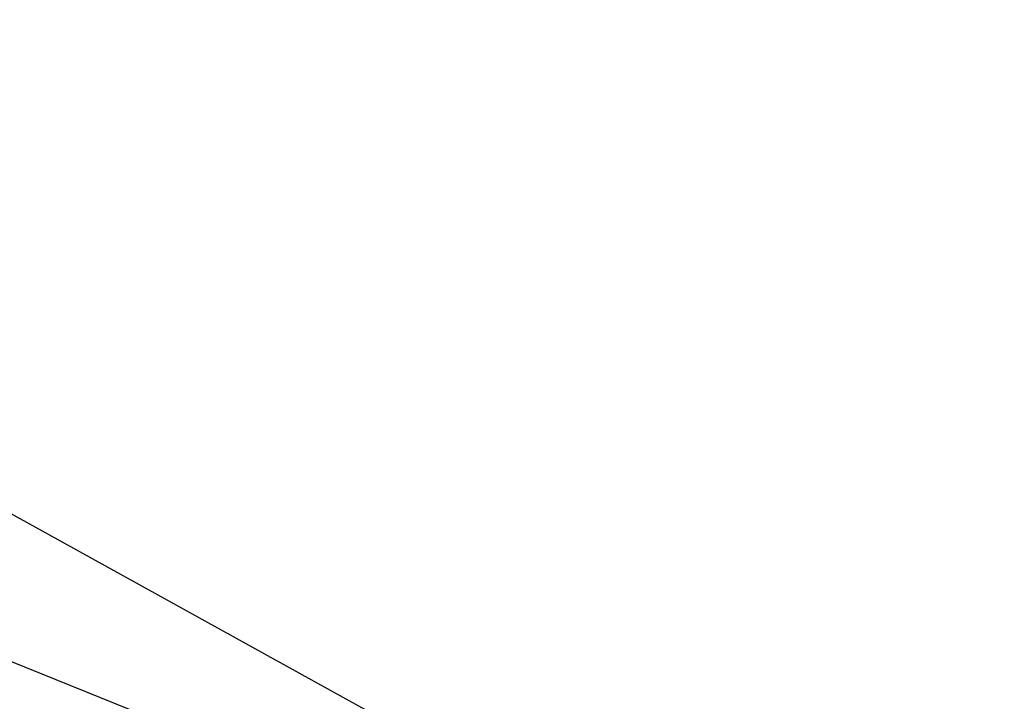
# Model space of a CAD drawing. Extents: x -0.027 to 0.077, y -0.227 to 0.036.
# Tile 242 of 256: x -0.012261 to -0.011925, y -0.026031 to -0.025799. Entities that reach past the tile are written whole.
import ezdxf

# ---------------------------------------------------------------- set-up
doc = ezdxf.new("R2010")
doc.units = 0
doc.layers.add('mesh', color=7, linetype='CONTINUOUS')

msp = doc.modelspace()

# ---------------------------------------------------------------- meshes
at = {"layer": 'mesh'}
mesh = msp.add_polyface(dxfattribs=at)
corners = [(-0.01356685, -0.03024378, 0.08816151), (-0.01319325, -0.02625811, 0.08799015), (-0.01295305, -0.02644278, 0.08814444), (-0.01337612, -0.02561711, 0.08802013), (-0.01305821, -0.02568394, 0.0883091), (-0.01307108, -0.02581823, 0.08819977), (-0.01337442, -0.02548623, 0.08812276), (-0.01366162, -0.02542311, 0.08780559), (-0.01339588, -0.02575671, 0.08793628), (-0.01310141, -0.02596231, 0.08811274), (-0.01367129, -0.02555857, 0.08772628), (-0.01369792, -0.02569642, 0.08766444), (-0.01343187, -0.02589902, 0.08787339), (-0.01314678, -0.0261094, 0.08805031), (-0.01366572, -0.02589484, 0.08768668), (-0.01274986, -0.02602405, 0.08834373), (-0.01279107, -0.02617287, 0.08825487), (-0.01284569, -0.02632498, 0.08819424), (-0.01306378, -0.02556572, 0.08843629), (-0.0132455, -0.02553102, 0.01894214), (-0.01277802, -0.02581644, 0.01795726), (-0.01328156, -0.02560537, 0.00070349), (-0.01332536, -0.02610324, 0.02027928), (-0.01335067, -0.02596405, 0.02022585), (-0.01355685, -0.02595434, 0.02072748), (-0.01263601, -0.02654664, 0.01894461), (-0.01430031, -0.0251916, 0.02297028), (-0.01336134, -0.02583642, 0.02018499), (-0.01231688, -0.02630865, 0.0343316), (-0.01362407, -0.02566313, 0.03172694), (-0.01363725, -0.02553801, 0.03176169), (-0.01231255, -0.02644286, 0.03428364), (-0.01366675, -0.02541503, 0.03180236), (-0.01233912, -0.02617725, 0.03439028), (-0.0119268, -0.02669567, 0.01768697), (-0.01338907, -0.02571111, 0.02013712), (-0.01371244, -0.0252976, 0.03184809), (-0.0123794, -0.02605308, 0.03445829), (-0.01194679, -0.02656104, 0.01762195), (-0.0134338, -0.02559182, 0.02008332), (-0.01314652, -0.02884142, 0.15182271), (-0.01242974, -0.02753778, 0.15073259), (-0.01351981, -0.02709846, 0.15118542), (-0.01279266, -0.02592624, 0.14979147), (-0.01387369, -0.02541329, 0.1502843), (-0.0134355, -0.02607186, 0.08783455), (-0.01332075, -0.02559061, 0.06651996), (-0.01335688, -0.02565711, 0.06663099), (-0.01262696, -0.0260618, 0.06575959), (-0.01411997, -0.02519064, 0.06817062), (-0.01192492, -0.02615502, 0.0645703), (-0.01340981, -0.02533408, 0.06635858), (-0.01377331, -0.02518897, 0.0318977), (-0.01243672, -0.02594031, 0.03453356), (-0.01198573, -0.02643437, 0.01754633), (-0.01349449, -0.02548207, 0.02002505), (-0.01265468, -0.02570525, 0.03475288), (-0.01358145, -0.02581228, 0.03167135), (-0.01270735, -0.02635336, 0.03361671), (-0.0120426, -0.02632024, 0.01746256), (-0.0136891, -0.02526017, 0.01987669), (-0.01224444, -0.02609177, 0.01723266)]
mesh.append_faces([[corners[k] for k in face] for face in [(0, 1, 2, 2), (3, 4, 5, 5), (3, 6, 4, 4), (7, 6, 3, 3), (8, 5, 9, 9), (8, 3, 5, 5), (10, 3, 8, 8), (10, 7, 3, 3), (8, 11, 10, 10), (8, 12, 11, 11), (9, 12, 8, 8), (9, 13, 12, 12), (12, 14, 11, 11), (15, 9, 5, 5), (16, 13, 9, 9), (17, 1, 13, 13), (2, 1, 17, 17), (18, 4, 6, 6), (19, 20, 21, 21), (22, 23, 24, 24), (22, 25, 23, 23), (26, 23, 27, 27), (28, 29, 30, 30), (28, 31, 29, 29), (30, 32, 33, 33), (34, 35, 27, 27), (32, 36, 37, 37), (38, 39, 35, 35), (40, 41, 42, 42), (42, 43, 44, 44), (41, 43, 42, 42), (0, 45, 1, 1), (46, 47, 48, 48), (46, 49, 47, 47), (46, 50, 51, 51), (45, 13, 1, 1), (45, 12, 13, 13), (12, 45, 14, 14), (36, 52, 53, 53), (54, 55, 39, 39), (56, 53, 52, 52), (57, 29, 58, 58), (59, 60, 55, 55), (61, 19, 60, 60)]])

doc.saveas('drawing.dxf')
